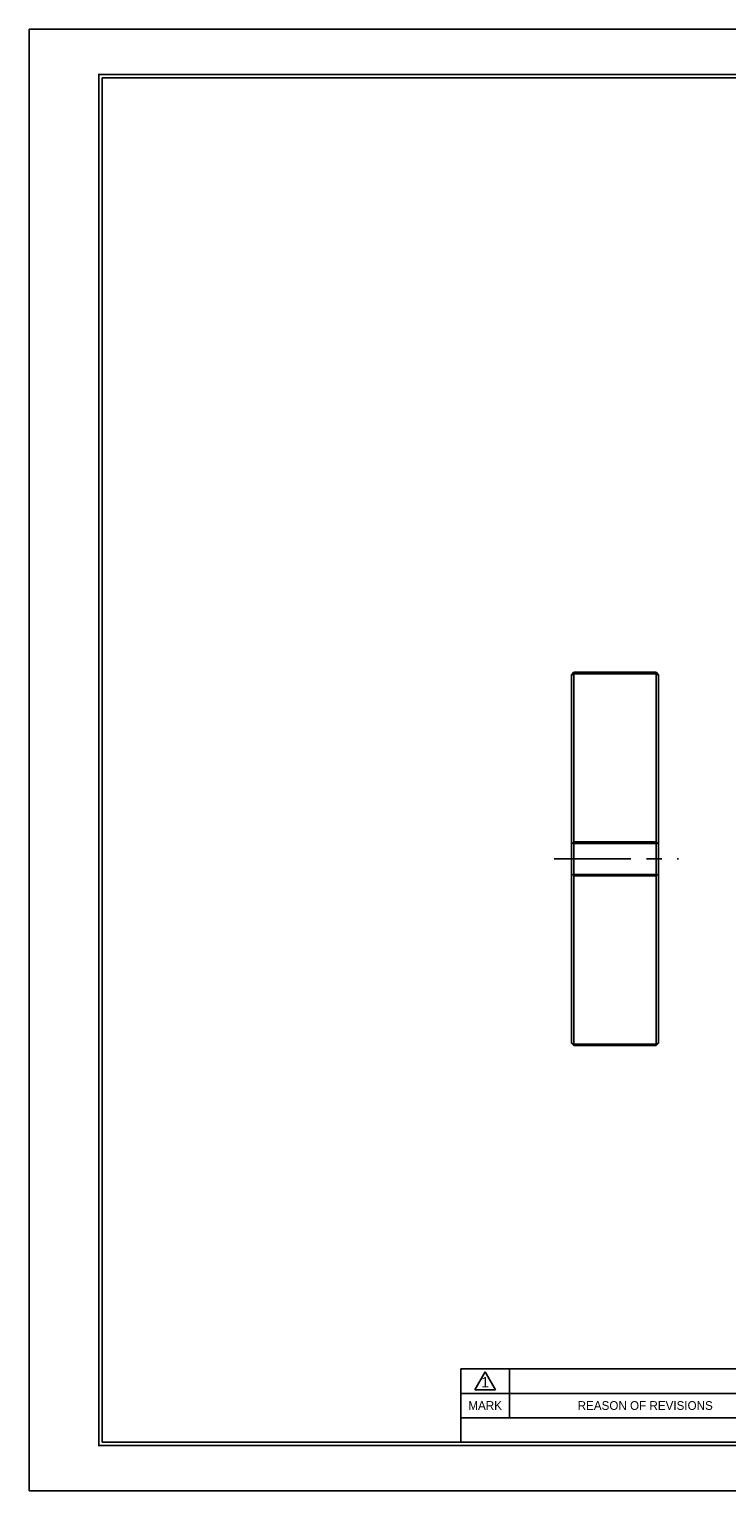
# Model space of a CAD drawing. Header units: millimetres. Extents: x 0 to 426, y 0 to 302.
# Tile 1 of 3: x 0 to 144, y 0 to 302. Entities that reach past the tile are written whole.
import ezdxf
from ezdxf.enums import TextEntityAlignment as Align

# ---------------------------------------------------------------- set-up
doc = ezdxf.new("R2010")
doc.units = ezdxf.units.MM
doc.linetypes.add('CENTER', pattern=[50.8, 31.75, -6.35, 6.35, -6.35])
for name, color, linetype in [('center', 1, 'CENTER'), ('L1', 7, 'CONTINUOUS'), ('OUTLINE', 7, 'CONTINUOUS')]:
    doc.layers.add(name, color=color, linetype=linetype)

# ---------------------------------------------------------------- blocks, each defined once
blk = doc.blocks.new('표제란')
at = {"layer": 'L1', "color": 0}
for p, q in [((297, 210), (0, 210)), ((0, 210), (0, 0)), ((0, 0), (297, 0))]:
    blk.add_line(p, q, dxfattribs=at)
at = {"layer": 'L1'}
for p, q in [((160, 17.5), (62, 17.5)), ((62, 17.5), (62, 7)), ((64, 14.51), (65.5, 17.1)), ((65.5, 17.1), (67, 14.51)), ((69, 17.5), (69, 10.5)), ((147, 14), (62, 14)), ((64, 14.51), (67, 14.51)), ((147, 10.5), (62, 10.5))]:
    blk.add_line(p, q, dxfattribs=at)
at = {"layer": 'L1', "const_width": 0.25}
blk.add_lwpolyline([(290.5, 6.5), (290.5, 203.5), (10, 203.5), (10, 6.5)], close=True, dxfattribs=at)
at = {"layer": 'L1'}
blk.add_lwpolyline([(290, 7), (290, 203), (10.5, 203), (10.5, 7)], close=True, dxfattribs=at)
for s, height, p in [('1', 1.5, (65.5, 15.61)), ('MARK', 1.25, (65.5, 12.25)), ('REASON OF REVISIONS', 1.25, (88.5, 12.25))]:
    blk.add_text(s, height=height, dxfattribs=at).set_placement(p, align=Align.MIDDLE_CENTER)
for tag, p in [('필렛', (179.25, 10.9)), ('모따기', (179.25, 8.3))]:
    blk.add_attdef(tag, text='', height=1.15, dxfattribs=at).set_placement(p, align=Align.MIDDLE_LEFT)
at = {"layer": 'OUTLINE', "ltscale": 0.5}
for tag, p, height in [('TITLE', (237.17, 24.41), 2.5), ('도번', (251.18, 15.64), 2.5), ('SCALE', (253.78, 9.55), 1.2), ('DATE', (277.02, 9.51), 1.2)]:
    blk.add_attdef(tag, p, '', height=height, dxfattribs=at)

msp = doc.modelspace()

# ---------------------------------------------------------------- linework, layer by layer
at = {"layer": 'center', "ltscale": 0.5}
msp.add_line((108.2703, 130.3655), (133.9672, 130.3655), dxfattribs=at)
at = {"layer": 'OUTLINE'}
for p, q in [((112.3435, 168.8655), (111.8435, 168.3655)), ((111.8435, 168.2354), (112.2844, 168.6611)), ((111.8435, 168.2354), (111.8435, 168.3655)), ((111.8435, 133.5079), (111.8435, 168.2354)), ((112.2844, 168.6611), (112.3435, 168.589)), ((129.3434, 168.8655), (112.3435, 168.8655)), ((112.3435, 168.7337), (112.3435, 168.8655)), ((112.3435, 168.7337), (129.3434, 168.7337)), ((112.3435, 133.8614), (112.3435, 168.589)), ((112.3435, 168.589), (129.3435, 168.589)), ((129.8435, 168.3655), (129.3434, 168.8655)), ((129.3434, 168.7337), (129.3434, 168.8655)), ((129.3435, 168.589), (129.4025, 168.6611)), ((129.3435, 168.589), (129.3435, 133.8614)), ((129.4025, 168.6611), (129.8435, 168.2354)), ((129.8435, 168.2354), (129.8435, 168.3655)), ((129.8435, 133.5079), (129.8435, 168.2354)), ((111.8435, 133.5079), (112.2844, 133.7058)), ((111.8435, 127.2232), (111.8435, 133.5079)), ((112.3435, 133.8614), (112.2844, 133.7058)), ((129.3435, 133.8614), (112.3435, 133.8614)), ((112.3435, 127.1819), (112.3435, 133.5492)), ((129.3434, 133.5492), (112.3435, 133.5492)), ((129.4025, 133.7058), (129.3435, 133.8614)), ((129.4025, 133.7058), (129.8435, 133.5079)), ((129.8435, 127.2232), (129.8435, 133.5079)), ((111.8435, 127.2232), (112.2844, 127.0252)), ((111.8435, 92.4957), (111.8435, 127.2232)), ((112.2844, 127.0252), (112.3435, 126.8697)), ((112.3435, 127.1819), (129.3434, 127.1819)), ((112.3435, 126.8697), (129.3435, 126.8697)), ((112.3435, 92.1421), (112.3435, 126.8697)), ((129.3435, 126.8697), (129.4025, 127.0252)), ((129.3435, 126.8697), (129.3435, 92.1421)), ((129.4025, 127.0252), (129.8435, 127.2232)), ((129.8435, 92.4957), (129.8435, 127.2232)), ((111.8435, 92.4957), (112.2844, 92.07)), ((111.8435, 92.3656), (111.8435, 92.4957)), ((111.8435, 92.3656), (112.3435, 91.8655)), ((112.3435, 92.1421), (112.2844, 92.07)), ((129.3435, 92.1421), (112.3435, 92.1421)), ((129.3434, 91.9974), (112.3435, 91.9974)), ((112.3435, 91.8655), (129.3434, 91.8655)), ((129.3434, 91.8655), (129.8435, 92.3656)), ((129.4025, 92.07), (129.3435, 92.1421)), ((129.4025, 92.07), (129.8435, 92.4957)), ((129.8435, 92.3656), (129.8435, 92.4957))]:
    msp.add_line(p, q, dxfattribs=at)
at = {"layer": 'OUTLINE', "flags": 128}
for points in [[(129.3434, 127.1819), (129.3434, 127.9766), (129.3434, 128.7723), (129.3434, 129.5688), (129.3434, 130.3655), (129.3434, 131.1623), (129.3434, 131.9588), (129.3434, 132.7545), (129.3434, 133.5492)], [(112.3435, 91.8655), (112.3435, 91.8738), (112.3435, 91.8985), (112.3435, 91.9397), (112.3435, 91.9974)], [(129.3434, 91.8655), (129.3434, 91.8738), (129.3434, 91.8985), (129.3434, 91.9397), (129.3434, 91.9974)]]:
    msp.add_lwpolyline(points, dxfattribs=at)
at = {"layer": 'OUTLINE'}
for points in [[(112.3435, 168.7337), (112.3237, 168.7095), (112.304, 168.6853), (112.2844, 168.6611)], [(129.4025, 168.6611), (129.3829, 168.6853), (129.3632, 168.7095), (129.3434, 168.7337)], [(112.2844, 133.7058), (112.304, 133.6536), (112.3237, 133.6014), (112.3435, 133.5492)], [(129.3434, 133.5492), (129.3632, 133.6014), (129.3829, 133.6536), (129.4025, 133.7058)], [(112.3435, 127.1819), (112.3237, 127.1297), (112.304, 127.0775), (112.2844, 127.0252)], [(129.4025, 127.0252), (129.3829, 127.0775), (129.3632, 127.1297), (129.3434, 127.1819)], [(112.2844, 92.07), (112.304, 92.0458), (112.3237, 92.0216), (112.3435, 91.9974)], [(129.3434, 91.9974), (129.3632, 92.0216), (129.3829, 92.0458), (129.4025, 92.07)]]:
    msp.add_open_spline(points, degree=3, dxfattribs=at)

# ---------------------------------------------------------------- block references
at = {"layer": 'OUTLINE', "xscale": 1.4359668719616, "yscale": 1.4359668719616, "zscale": 1.4359668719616}
msp.add_blockref('표제란', (0, 0), dxfattribs=at)

doc.saveas('drawing.dxf')
